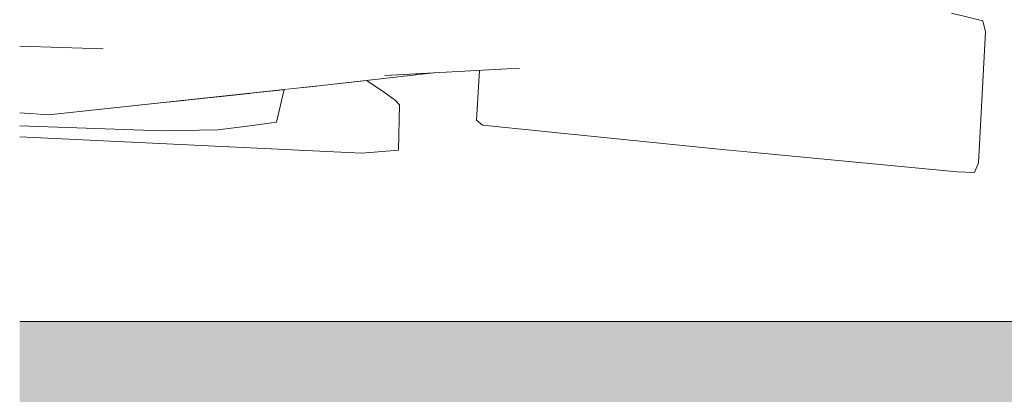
# Model space of a CAD drawing. Header units: millimetres. Extents: x 0 to 650, y -1 to 707.
# Tile 6 of 131: x 94.543 to 96.24, y 622.559 to 623.206. Entities that reach past the tile are written whole.
import ezdxf
from ezdxf.xclip import XClip

# ---------------------------------------------------------------- set-up
doc = ezdxf.new("R2010")
doc.units = ezdxf.units.MM
doc.header["$MEASUREMENT"] = 0
doc.header["$XCLIPFRAME"] = 0
doc.linetypes.add('Wipeout_Contour', pattern=[1000, 0, -1000])
for name, color, linetype in [('Interior - Mobiliário .ARQ', 7, 'Continuous'), ('Laje.ARQ', 7, 'Continuous'), ('Parede.ARQ', 7, 'Continuous')]:
    doc.layers.add(name, color=color, linetype=linetype)

# ---------------------------------------------------------------- blocks, each defined once
blk = doc.blocks.new('Desenho_3_3', base_point=(252.3092, 622.8349))
at = {"color": 254, "linetype": 'Wipeout_Contour', "lineweight": 0, "ltscale": 15758.531487}
blk.add_wipeout([(94.5429, 622.6849), (96.9215, 622.6849), (96.9215, 623.6317), (96.226, 623.5737), (96.2151, 623.3106), (96.1811, 623.3054), (96.1477, 623.2289), (96.1493, 623.2169), (96.2031, 623.2038), (96.2082, 623.1848), (96.1959, 622.9588), (96.1889, 622.9418), (96.1592, 622.943), (95.7425, 622.9825), (95.341, 623.0235), (95.3306, 623.0325), (95.3352, 623.1183), (95.2565, 623.1138), (95.1408, 623.1009), (95.1697, 623.0815), (95.1907, 623.0663), (95.1977, 623.0585), (95.1959, 622.9803), (95.1325, 622.9755), (94.5429, 623.0037)], dxfattribs=at).dxf.layer = 'Parede.ARQ'
at = {"color": 254, "linetype": 'Wipeout_Contour', "lineweight": 0, "ltscale": 1891.261704}
blk.add_wipeout([(95.4087, 623.2323), (95.146, 623.2124), (95.1481, 623.2023)], dxfattribs=at).dxf.layer = 'Interior - Mobiliário .ARQ'
at = {"color": 254, "linetype": 'Wipeout_Contour', "lineweight": 0, "ltscale": 1891.778182}
blk.add_wipeout([(95.8129, 623.1905), (95.4188, 623.2028), (95.42, 623.1274)], dxfattribs=at).dxf.layer = 'Interior - Mobiliário .ARQ'
at = {"color": 254, "linetype": 'Wipeout_Contour', "lineweight": 0, "ltscale": 1892.175055}
blk.add_wipeout([(96.2031, 623.2038), (96.0889, 623.2056), (96.0922, 623.1874)], dxfattribs=at).dxf.layer = 'Interior - Mobiliário .ARQ'
at = {"color": 254, "linetype": 'Wipeout_Contour', "lineweight": 0, "ltscale": 1890.528708}
blk.add_wipeout([(95.4134, 623.1145), (95.4103, 623.0317), (95.427, 623.0312)], dxfattribs=at).dxf.layer = 'Interior - Mobiliário .ARQ'
at = {"color": 254, "linetype": 'Wipeout_Contour', "lineweight": 0, "ltscale": 2521.661636}
blk.add_wipeout([(95.0508, 623.0909), (95.1756, 623.0732), (95.1348, 623.1002), (95.0792, 623.094)], dxfattribs=at).dxf.layer = 'Interior - Mobiliário .ARQ'
at = {"color": 254, "linetype": 'Wipeout_Contour', "lineweight": 0, "ltscale": 1891.242415}
blk.add_wipeout([(94.941, 623.079), (94.9327, 623.0282), (94.9761, 623.0828)], dxfattribs=at).dxf.layer = 'Interior - Mobiliário .ARQ'
at = {"color": 254, "linetype": 'Wipeout_Contour', "lineweight": 0, "ltscale": 3150.51981}
blk.add_wipeout([(94.5581, 623.0391), (94.7945, 623.0303), (94.7984, 623.0636), (94.5924, 623.0413), (94.5637, 623.0435)], dxfattribs=at).dxf.layer = 'Interior - Mobiliário .ARQ'
at = {"color": 254, "linetype": 'Wipeout_Contour', "lineweight": 0, "ltscale": 1891.431689}
blk.add_wipeout([(95.7425, 622.9825), (96.0776, 622.9557), (95.8247, 622.9818)], dxfattribs=at).dxf.layer = 'Interior - Mobiliário .ARQ'
at = {"color": 254, "linetype": 'Wipeout_Contour', "lineweight": 0, "ltscale": 2845.690956}
blk.add_wipeout([(499.7557, 622.6849), (94.5429, 622.6849), (94.5429, 616.6849), (499.7557, 616.6849)], dxfattribs=at).dxf.layer = 'Laje.ARQ'
at = {"layer": 'Laje.ARQ', "linetype": 'Continuous', "lineweight": 0}
h = blk.add_hatch(dxfattribs=at)
h.set_pattern_fill('Concreto_Celular_0003', color=83, style=0, pattern_type=2)
h.set_pattern_definition([(0, (252.309, 622.835), (0, 7.79423), [0.4875, -4.0125]), (0, (254.559, 626.732), (0, 7.79423), [0.4875, -4.0125]), (60, (252.309, 622.835), (-6.75, 3.89711), [0.4875, -4.0125]), (60, (256.809, 622.835), (-6.75, 3.89711), [0.4875, -4.0125]), (120, (252.797, 622.835), (6.75, 3.89711), [0.4875, -4.0125]), (120, (257.297, 622.835), (6.75, 3.89711), [0.4875, -4.0125]), (0, (252.3092, 623.5849), (0, 1.5), [0, -1.5, 0, -2.25]), (45, (253.0592, 623.5849), (-1.06066, 1.06066), [0, -1.125, 0, -1.875])])
h.paths.add_polyline_path([(499.7557, 622.6849), (94.5429, 622.6849), (94.5429, 616.6849), (499.7557, 616.6849)])
at = {"layer": 'Laje.ARQ', "color": 7, "linetype": 'Continuous', "lineweight": 0}
blk.add_line((499.7557, 622.6849), (94.5429, 622.6849), dxfattribs=at)
at = {"color": 254, "linetype": 'Wipeout_Contour', "lineweight": 0, "ltscale": 1891.412525}
blk.add_wipeout([(94.6865, 623.1553), (95.1481, 623.2023), (95.146, 623.2124)], dxfattribs=at).dxf.layer = 'Interior - Mobiliário .ARQ'
at = {"color": 254, "linetype": 'Wipeout_Contour', "lineweight": 0, "ltscale": 1891.279143}
blk.add_wipeout([(96.0922, 623.1874), (96.2082, 623.1848), (96.2031, 623.2038)], dxfattribs=at).dxf.layer = 'Interior - Mobiliário .ARQ'
at = {"color": 254, "linetype": 'Wipeout_Contour', "lineweight": 0, "ltscale": 1891.42884}
blk.add_wipeout([(95.427, 623.0312), (95.42, 623.1274), (95.4134, 623.1145)], dxfattribs=at).dxf.layer = 'Interior - Mobiliário .ARQ'
at = {"color": 254, "linetype": 'Wipeout_Contour', "lineweight": 0, "ltscale": 2520.91128}
blk.add_wipeout([(94.9327, 623.0282), (94.9855, 623.0287), (94.999, 623.0853), (94.9761, 623.0828)], dxfattribs=at).dxf.layer = 'Interior - Mobiliário .ARQ'
at = {"color": 254, "linetype": 'Wipeout_Contour', "lineweight": 0, "ltscale": 2521.918407}
blk.add_wipeout([(95.0454, 623.0903), (95.1671, 623), (95.1756, 623.0732), (95.0508, 623.0909)], dxfattribs=at).dxf.layer = 'Interior - Mobiliário .ARQ'
at = {"color": 254, "linetype": 'Wipeout_Contour', "lineweight": 0, "ltscale": 1891.143413}
blk.add_wipeout([(94.7984, 623.0636), (94.7945, 623.0303), (94.8273, 623.0667)], dxfattribs=at).dxf.layer = 'Interior - Mobiliário .ARQ'
at = {"color": 254, "linetype": 'Wipeout_Contour', "lineweight": 0, "ltscale": 1891.235052}
blk.add_wipeout([(96.0776, 622.9557), (96.1889, 622.9418), (96.1959, 622.9588)], dxfattribs=at).dxf.layer = 'Interior - Mobiliário .ARQ'
at = {"color": 254, "linetype": 'Wipeout_Contour', "lineweight": 0, "ltscale": 1892.069389}
blk.add_wipeout([(96.0889, 623.2056), (95.8095, 623.2075), (95.8129, 623.1905)], dxfattribs=at).dxf.layer = 'Interior - Mobiliário .ARQ'
at = {"color": 254, "linetype": 'Wipeout_Contour', "lineweight": 0, "ltscale": 1890.604778}
blk.add_wipeout([(94.5429, 623.1652), (94.6844, 623.1648), (94.5429, 623.168)], dxfattribs=at).dxf.layer = 'Interior - Mobiliário .ARQ'
at = {"color": 254, "linetype": 'Wipeout_Contour', "lineweight": 0, "ltscale": 1890.675054}
blk.add_wipeout([(95.4043, 623.1222), (95.3401, 623.1153), (95.4134, 623.1145)], dxfattribs=at).dxf.layer = 'Interior - Mobiliário .ARQ'
at = {"color": 254, "linetype": 'Wipeout_Contour', "lineweight": 0, "ltscale": 2520.70818}
blk.add_wipeout([(94.8273, 623.0667), (94.7945, 623.0303), (94.9327, 623.0282), (94.941, 623.079)], dxfattribs=at).dxf.layer = 'Interior - Mobiliário .ARQ'
at = {"color": 254, "linetype": 'Wipeout_Contour', "lineweight": 0, "ltscale": 1890.416045}
blk.add_wipeout([(95.1671, 623), (95.1959, 622.9803), (95.1977, 623.0585)], dxfattribs=at).dxf.layer = 'Interior - Mobiliário .ARQ'
at = {"color": 254, "linetype": 'Wipeout_Contour', "lineweight": 0, "ltscale": 1891.312977}
blk.add_wipeout([(95.3306, 623.0325), (95.341, 623.0235), (95.4103, 623.0317)], dxfattribs=at).dxf.layer = 'Interior - Mobiliário .ARQ'
at = {"color": 254, "linetype": 'Wipeout_Contour', "lineweight": 0, "ltscale": 1890.532508}
blk.add_wipeout([(95.1076, 622.9942), (94.5429, 623.0096), (95.1325, 622.9755)], dxfattribs=at).dxf.layer = 'Interior - Mobiliário .ARQ'
at = {"color": 254, "linetype": 'Wipeout_Contour', "lineweight": 0, "ltscale": 1890.765975}
blk.add_wipeout([(96.1959, 622.9588), (96.0809, 622.9722), (96.0776, 622.9557)], dxfattribs=at).dxf.layer = 'Interior - Mobiliário .ARQ'
at = {"color": 254, "linetype": 'Wipeout_Contour', "lineweight": 0, "ltscale": 1891.235331}
blk.add_wipeout([(95.8129, 623.1905), (96.0922, 623.1874), (96.0889, 623.2056)], dxfattribs=at).dxf.layer = 'Interior - Mobiliário .ARQ'
at = {"color": 254, "linetype": 'Wipeout_Contour', "lineweight": 0, "ltscale": 1891.307853}
blk.add_wipeout([(94.6844, 623.1648), (94.5429, 623.1652), (94.6865, 623.1553)], dxfattribs=at).dxf.layer = 'Interior - Mobiliário .ARQ'
at = {"color": 254, "linetype": 'Wipeout_Contour', "lineweight": 0, "ltscale": 1891.145394}
blk.add_wipeout([(95.1977, 623.0585), (95.1756, 623.0732), (95.1671, 623)], dxfattribs=at).dxf.layer = 'Interior - Mobiliário .ARQ'
at = {"color": 254, "linetype": 'Wipeout_Contour', "lineweight": 0, "ltscale": 1890.403642}
blk.add_wipeout([(95.4103, 623.0317), (95.341, 623.0235), (95.4212, 623.0227)], dxfattribs=at).dxf.layer = 'Interior - Mobiliário .ARQ'
at = {"color": 254, "linetype": 'Wipeout_Contour', "lineweight": 0, "ltscale": 3782.054659}
blk.add_wipeout([(94.5428, 623.0224), (94.5428, 623.0096), (95.1076, 622.9942), (94.9244, 623.0204), (94.8845, 623.0153), (94.7886, 623.0138)], dxfattribs=at).dxf.layer = 'Interior - Mobiliário .ARQ'
at = {"layer": 'Interior - Mobiliário .ARQ', "color": 7, "linetype": 'Continuous', "lineweight": 0}
blk.add_line((95.1907, 623.0663), (95.1977, 623.0585), dxfattribs=at)
at = {"color": 254, "linetype": 'Wipeout_Contour', "lineweight": 0, "ltscale": 1891.099712}
blk.add_wipeout([(94.6673, 623.3177), (94.6844, 623.1648), (95.146, 623.2124)], dxfattribs=at).dxf.layer = 'Interior - Mobiliário .ARQ'
at = {"color": 254, "linetype": 'Wipeout_Contour', "lineweight": 0, "ltscale": 1891.743786}
blk.add_wipeout([(95.8129, 623.1905), (95.8095, 623.2075), (95.4182, 623.2116)], dxfattribs=at).dxf.layer = 'Interior - Mobiliário .ARQ'
at = {"color": 254, "linetype": 'Wipeout_Contour', "lineweight": 0, "ltscale": 1890.963367}
blk.add_wipeout([(94.6974, 623.1498), (94.5429, 623.1542), (94.7001, 623.1417)], dxfattribs=at).dxf.layer = 'Interior - Mobiliário .ARQ'
at = {"color": 254, "linetype": 'Wipeout_Contour', "lineweight": 0, "ltscale": 3150.736213}
blk.add_wipeout([(94.9244, 623.0204), (95.1076, 622.9942), (94.999, 623.0852), (94.9855, 623.0287), (94.9397, 623.0224)], dxfattribs=at).dxf.layer = 'Interior - Mobiliário .ARQ'
at = {"color": 254, "linetype": 'Wipeout_Contour', "lineweight": 0, "ltscale": 1891.022502}
blk.add_wipeout([(94.5428, 623.0383), (94.5428, 623.0224), (94.5581, 623.0391)], dxfattribs=at).dxf.layer = 'Interior - Mobiliário .ARQ'
at = {"color": 254, "linetype": 'Wipeout_Contour', "lineweight": 0, "ltscale": 1890.723864}
blk.add_wipeout([(95.4212, 623.0227), (95.8247, 622.9818), (95.8296, 622.9971)], dxfattribs=at).dxf.layer = 'Interior - Mobiliário .ARQ'
at = {"color": 254, "linetype": 'Wipeout_Contour', "lineweight": 0, "ltscale": 1891.28316}
blk.add_wipeout([(95.8095, 623.2075), (96.0889, 623.2056), (96.0512, 623.2177)], dxfattribs=at).dxf.layer = 'Interior - Mobiliário .ARQ'
at = {"color": 254, "linetype": 'Wipeout_Contour', "lineweight": 0, "ltscale": 1891.043502}
blk.add_wipeout([(94.9327, 623.0282), (94.7945, 623.0303), (94.7886, 623.0138)], dxfattribs=at).dxf.layer = 'Interior - Mobiliário .ARQ'
at = {"color": 254, "linetype": 'Wipeout_Contour', "lineweight": 0, "ltscale": 1891.22993}
blk.add_wipeout([(95.8296, 622.9971), (95.427, 623.0312), (95.4212, 623.0227)], dxfattribs=at).dxf.layer = 'Interior - Mobiliário .ARQ'
at = {"color": 254, "linetype": 'Wipeout_Contour', "lineweight": 0, "ltscale": 1890.83137}
blk.add_wipeout([(95.1959, 622.9803), (95.1671, 623), (95.1076, 622.9942)], dxfattribs=at).dxf.layer = 'Interior - Mobiliário .ARQ'
at = {"color": 254, "linetype": 'Wipeout_Contour', "lineweight": 0, "ltscale": 1892.187421}
blk.add_wipeout([(96.1493, 623.2169), (96.0512, 623.2177), (96.0889, 623.2056)], dxfattribs=at).dxf.layer = 'Interior - Mobiliário .ARQ'
at = {"color": 254, "linetype": 'Wipeout_Contour', "lineweight": 0, "ltscale": 1890.180627}
blk.add_wipeout([(94.7886, 623.0138), (94.8845, 623.0153), (94.9327, 623.0282)], dxfattribs=at).dxf.layer = 'Interior - Mobiliário .ARQ'
at = {"color": 254, "linetype": 'Wipeout_Contour', "lineweight": 0, "ltscale": 1890.411076}
blk.add_wipeout([(95.1076, 622.9942), (95.1325, 622.9755), (95.1959, 622.9803)], dxfattribs=at).dxf.layer = 'Interior - Mobiliário .ARQ'
at = {"color": 254, "linetype": 'Wipeout_Contour', "lineweight": 0, "ltscale": 1890.928976}
blk.add_wipeout([(96.0809, 622.9722), (95.8296, 622.9971), (95.8247, 622.9818)], dxfattribs=at).dxf.layer = 'Interior - Mobiliário .ARQ'
at = {"layer": 'Interior - Mobiliário .ARQ', "color": 7, "linetype": 'Continuous', "lineweight": 0}
for q in [(95.1977, 623.0585), (95.1325, 622.9755)]:
    blk.add_line((95.1959, 622.9803), q, dxfattribs=at)
at = {"color": 254, "linetype": 'Wipeout_Contour', "lineweight": 0, "ltscale": 1891.384229}
blk.add_wipeout([(96.0889, 623.2056), (96.2031, 623.2038), (96.1493, 623.2169)], dxfattribs=at).dxf.layer = 'Interior - Mobiliário .ARQ'
at = {"color": 254, "linetype": 'Wipeout_Contour', "lineweight": 0, "ltscale": 1891.285033}
blk.add_wipeout([(95.0454, 623.0903), (94.9997, 623.0854), (95.1671, 623)], dxfattribs=at).dxf.layer = 'Interior - Mobiliário .ARQ'
at = {"color": 254, "linetype": 'Wipeout_Contour', "lineweight": 0, "ltscale": 1890.487551}
blk.add_wipeout([(94.7945, 623.0303), (94.5428, 623.0224), (94.7886, 623.0138)], dxfattribs=at).dxf.layer = 'Interior - Mobiliário .ARQ'
at = {"color": 254, "linetype": 'Wipeout_Contour', "lineweight": 0, "ltscale": 1891.106531}
blk.add_wipeout([(94.9855, 623.0287), (94.9327, 623.0282), (94.8845, 623.0153)], dxfattribs=at).dxf.layer = 'Interior - Mobiliário .ARQ'
at = {"color": 254, "linetype": 'Wipeout_Contour', "lineweight": 0, "ltscale": 1891.026324}
blk.add_wipeout([(95.8247, 622.9818), (96.0776, 622.9557), (96.0809, 622.9722)], dxfattribs=at).dxf.layer = 'Interior - Mobiliário .ARQ'
at = {"layer": 'Interior - Mobiliário .ARQ', "color": 7, "linetype": 'Continuous', "lineweight": 0}
for p, q in [((96.1493, 623.2169), (96.2031, 623.2038)), ((94.9855, 623.0287), (94.9397, 623.0224)), ((94.9397, 623.0224), (94.8845, 623.0153))]:
    blk.add_line(p, q, dxfattribs=at)
at = {"color": 254, "linetype": 'Wipeout_Contour', "lineweight": 0, "ltscale": 2521.12506}
blk.add_wipeout([(94.999, 623.0853), (95.1076, 622.9942), (95.1671, 623), (94.9997, 623.0854)], dxfattribs=at).dxf.layer = 'Interior - Mobiliário .ARQ'
at = {"color": 254, "linetype": 'Wipeout_Contour', "lineweight": 0, "ltscale": 1890.567751}
blk.add_wipeout([(94.5581, 623.0391), (94.5428, 623.0224), (94.7945, 623.0303)], dxfattribs=at).dxf.layer = 'Interior - Mobiliário .ARQ'
at = {"layer": 'Interior - Mobiliário .ARQ', "color": 7, "linetype": 'Continuous', "lineweight": 0}
for p, q in [((94.7886, 623.0138), (94.5428, 623.0224)), ((94.8845, 623.0153), (94.7886, 623.0138)), ((95.1325, 622.9755), (94.5429, 623.0037))]:
    blk.add_line(p, q, dxfattribs=at)
at = {"color": 254, "linetype": 'Wipeout_Contour', "lineweight": 0, "ltscale": 1890.6822}
blk.add_wipeout([(95.1408, 623.1009), (95.1756, 623.0732), (95.1697, 623.0815)], dxfattribs=at).dxf.layer = 'Interior - Mobiliário .ARQ'
at = {"color": 254, "linetype": 'Wipeout_Contour', "lineweight": 0, "ltscale": 1891.259189}
blk.add_wipeout([(95.1725, 623.1091), (95.4043, 623.1222), (95.42, 623.1274)], dxfattribs=at).dxf.layer = 'Interior - Mobiliário .ARQ'
at = {"color": 254, "linetype": 'Wipeout_Contour', "lineweight": 0, "ltscale": 1890.50897}
blk.add_wipeout([(95.1774, 623.1167), (94.7147, 623.0667), (94.7081, 623.0581)], dxfattribs=at).dxf.layer = 'Interior - Mobiliário .ARQ'
at = {"color": 254, "linetype": 'Wipeout_Contour', "lineweight": 0, "ltscale": 1890.519137}
blk.add_wipeout([(95.3401, 623.1153), (95.3306, 623.0325), (95.4103, 623.0317)], dxfattribs=at).dxf.layer = 'Interior - Mobiliário .ARQ'
at = {"color": 254, "linetype": 'Wipeout_Contour', "lineweight": 0, "ltscale": 1891.455279}
blk.add_wipeout([(95.3401, 623.1153), (95.4103, 623.0317), (95.4134, 623.1145)], dxfattribs=at).dxf.layer = 'Interior - Mobiliário .ARQ'
at = {"color": 254, "linetype": 'Wipeout_Contour', "lineweight": 0, "ltscale": 1890.767748}
blk.add_wipeout([(94.7147, 623.0667), (94.5429, 623.0705), (94.7081, 623.0581)], dxfattribs=at).dxf.layer = 'Interior - Mobiliário .ARQ'
at = {"color": 254, "linetype": 'Wipeout_Contour', "lineweight": 0, "ltscale": 1891.046834}
blk.add_wipeout([(95.1725, 623.1091), (94.5924, 623.0413), (95.0792, 623.094)], dxfattribs=at).dxf.layer = 'Interior - Mobiliário .ARQ'
at = {"color": 254, "linetype": 'Wipeout_Contour', "lineweight": 0, "ltscale": 1891.397388}
blk.add_wipeout([(95.4212, 623.0227), (95.341, 623.0235), (95.8247, 622.9818)], dxfattribs=at).dxf.layer = 'Interior - Mobiliário .ARQ'
at = {"color": 254, "linetype": 'Wipeout_Contour', "lineweight": 0, "ltscale": 1890.528113}
blk.add_wipeout([(94.7081, 623.0581), (94.5924, 623.0413), (95.1725, 623.1091)], dxfattribs=at).dxf.layer = 'Interior - Mobiliário .ARQ'
at = {"color": 254, "linetype": 'Wipeout_Contour', "lineweight": 0, "ltscale": 1890.355426}
blk.add_wipeout([(95.341, 623.0235), (95.7425, 622.9825), (95.8247, 622.9818)], dxfattribs=at).dxf.layer = 'Interior - Mobiliário .ARQ'
at = {"layer": 'Interior - Mobiliário .ARQ', "color": 7, "linetype": 'Continuous', "lineweight": 0}
blk.add_line((95.341, 623.0235), (95.3306, 623.0325), dxfattribs=at)
at = {"color": 254, "linetype": 'Wipeout_Contour', "lineweight": 0, "ltscale": 1891.935573}
blk.add_wipeout([(96.0922, 623.1874), (95.8129, 623.1905), (95.8296, 622.9971)], dxfattribs=at).dxf.layer = 'Interior - Mobiliário .ARQ'
at = {"color": 254, "linetype": 'Wipeout_Contour', "lineweight": 0, "ltscale": 2520.782661}
blk.add_wipeout([(94.7081, 623.0581), (94.5429, 623.0639), (94.5429, 623.045), (94.5924, 623.0413)], dxfattribs=at).dxf.layer = 'Interior - Mobiliário .ARQ'
at = {"layer": 'Interior - Mobiliário .ARQ', "color": 7, "linetype": 'Continuous', "lineweight": 0}
blk.add_line((94.5924, 623.0413), (94.5429, 623.045), dxfattribs=at)
at = {"color": 254, "linetype": 'Wipeout_Contour', "lineweight": 0, "ltscale": 1891.377073}
blk.add_wipeout([(95.8129, 623.1905), (95.42, 623.1274), (95.427, 623.0312)], dxfattribs=at).dxf.layer = 'Interior - Mobiliário .ARQ'
at = {"color": 254, "linetype": 'Wipeout_Contour', "lineweight": 0, "ltscale": 1890.765877}
blk.add_wipeout([(95.8296, 622.9971), (96.0809, 622.9722), (96.0922, 623.1874)], dxfattribs=at).dxf.layer = 'Interior - Mobiliário .ARQ'
at = {"color": 254, "linetype": 'Wipeout_Contour', "lineweight": 0, "ltscale": 2520.828507}
blk.add_wipeout([(94.7001, 623.1417), (94.5429, 623.1226), (94.5429, 623.0733), (94.7147, 623.0667)], dxfattribs=at).dxf.layer = 'Interior - Mobiliário .ARQ'
at = {"color": 254, "linetype": 'Wipeout_Contour', "lineweight": 0, "ltscale": 1890.745006}
blk.add_wipeout([(95.427, 623.0312), (95.8296, 622.9971), (95.8129, 623.1905)], dxfattribs=at).dxf.layer = 'Interior - Mobiliário .ARQ'
at = {"color": 254, "linetype": 'Wipeout_Contour', "lineweight": 0, "ltscale": 1892.003153}
blk.add_wipeout([(96.2082, 623.1848), (96.0922, 623.1874), (96.0809, 622.9722)], dxfattribs=at).dxf.layer = 'Interior - Mobiliário .ARQ'
at = {"color": 254, "linetype": 'Wipeout_Contour', "lineweight": 0, "ltscale": 1891.129099}
blk.add_wipeout([(94.7001, 623.1417), (94.5429, 623.1489), (94.5429, 623.1226)], dxfattribs=at).dxf.layer = 'Interior - Mobiliário .ARQ'
at = {"color": 254, "linetype": 'Wipeout_Contour', "lineweight": 0, "ltscale": 1891.266629}
blk.add_wipeout([(94.6974, 623.1498), (95.1602, 623.1867), (95.1481, 623.2023)], dxfattribs=at).dxf.layer = 'Interior - Mobiliário .ARQ'
at = {"color": 254, "linetype": 'Wipeout_Contour', "lineweight": 0, "ltscale": 1890.751252}
blk.add_wipeout([(96.0809, 622.9722), (96.1959, 622.9588), (96.2082, 623.1848)], dxfattribs=at).dxf.layer = 'Interior - Mobiliário .ARQ'
at = {"layer": 'Interior - Mobiliário .ARQ', "color": 7, "linetype": 'Continuous', "lineweight": 0}
blk.add_line((96.2082, 623.1848), (96.2031, 623.2038), dxfattribs=at)
at = {"color": 254, "linetype": 'Wipeout_Contour', "lineweight": 0, "ltscale": 1890.71707}
blk.add_wipeout([(95.1481, 623.2023), (94.6865, 623.1553), (94.6974, 623.1498)], dxfattribs=at).dxf.layer = 'Interior - Mobiliário .ARQ'
at = {"color": 254, "linetype": 'Wipeout_Contour', "lineweight": 0, "ltscale": 1891.491987}
blk.add_wipeout([(95.4188, 623.2028), (95.163, 623.1783), (95.1774, 623.1167)], dxfattribs=at).dxf.layer = 'Interior - Mobiliário .ARQ'
at = {"color": 254, "linetype": 'Wipeout_Contour', "lineweight": 0, "ltscale": 1890.525679}
blk.add_wipeout([(96.1889, 622.9418), (96.0776, 622.9557), (96.1592, 622.943)], dxfattribs=at).dxf.layer = 'Interior - Mobiliário .ARQ'
at = {"layer": 'Interior - Mobiliário .ARQ', "color": 7, "linetype": 'Continuous', "lineweight": 0}
for p, q in [((96.1959, 622.9588), (96.2082, 623.1848)), ((96.1889, 622.9418), (96.1959, 622.9588))]:
    blk.add_line(p, q, dxfattribs=at)
at = {"color": 254, "linetype": 'Wipeout_Contour', "lineweight": 0, "ltscale": 2521.242445}
blk.add_wipeout([(94.6673, 623.3177), (94.5429, 623.2741), (94.5429, 623.168), (94.6844, 623.1648)], dxfattribs=at).dxf.layer = 'Interior - Mobiliário .ARQ'
at = {"color": 254, "linetype": 'Wipeout_Contour', "lineweight": 0, "ltscale": 1890.753642}
blk.add_wipeout([(95.1774, 623.1167), (95.42, 623.1274), (95.4188, 623.2028)], dxfattribs=at).dxf.layer = 'Interior - Mobiliário .ARQ'
at = {"color": 254, "linetype": 'Wipeout_Contour', "lineweight": 0, "ltscale": 1891.164818}
blk.add_wipeout([(95.163, 623.1783), (94.7001, 623.1417), (94.7147, 623.0667)], dxfattribs=at).dxf.layer = 'Interior - Mobiliário .ARQ'
at = {"color": 254, "linetype": 'Wipeout_Contour', "lineweight": 0, "ltscale": 1890.716558}
blk.add_wipeout([(96.0776, 622.9557), (95.7425, 622.9825), (96.1592, 622.943)], dxfattribs=at).dxf.layer = 'Interior - Mobiliário .ARQ'
at = {"layer": 'Interior - Mobiliário .ARQ', "color": 7, "linetype": 'Continuous', "lineweight": 0}
for p, q in [((95.3306, 623.0325), (95.3354, 623.1181)), ((95.3354, 623.1181), (95.3352, 623.1183)), ((95.7425, 622.9825), (95.341, 623.0235)), ((96.1592, 622.943), (95.7425, 622.9825)), ((96.1889, 622.9418), (96.1592, 622.943))]:
    blk.add_line(p, q, dxfattribs=at)
at = {"color": 254, "linetype": 'Wipeout_Contour', "lineweight": 0, "ltscale": 1890.849567}
blk.add_wipeout([(94.7147, 623.0667), (95.1774, 623.1167), (95.163, 623.1783)], dxfattribs=at).dxf.layer = 'Interior - Mobiliário .ARQ'
at = {"color": 254, "linetype": 'Wipeout_Contour', "lineweight": 0, "ltscale": 1890.873533}
blk.add_wipeout([(94.6865, 623.1553), (94.5429, 623.16), (94.6974, 623.1498)], dxfattribs=at).dxf.layer = 'Interior - Mobiliário .ARQ'
at = {"layer": 'Interior - Mobiliário .ARQ', "color": 7, "linetype": 'Continuous', "lineweight": 0}
for p, q in [((94.6865, 623.1553), (94.5429, 623.16)), ((94.999, 623.0853), (94.9855, 623.0287)), ((95.1697, 623.0815), (95.1907, 623.0663))]:
    blk.add_line(p, q, dxfattribs=at)
at = {"color": 254, "linetype": 'Wipeout_Contour', "lineweight": 0, "ltscale": 1891.326078}
blk.add_wipeout([(95.41, 623.2225), (95.1481, 623.2023), (95.1602, 623.1867)], dxfattribs=at).dxf.layer = 'Interior - Mobiliário .ARQ'
at = {"color": 254, "linetype": 'Wipeout_Contour', "lineweight": 0, "ltscale": 1891.248753}
blk.add_wipeout([(95.0792, 623.094), (95.2565, 623.1138), (95.1725, 623.1091)], dxfattribs=at).dxf.layer = 'Interior - Mobiliário .ARQ'
at = {"layer": 'Interior - Mobiliário .ARQ', "color": 7, "linetype": 'Continuous', "lineweight": 0}
for p, q in [((95.2565, 623.1138), (95.0792, 623.094)), ((95.4043, 623.1222), (95.1725, 623.1091)), ((95.1408, 623.1009), (95.1697, 623.0815)), ((95.0792, 623.094), (94.5924, 623.0413))]:
    blk.add_line(p, q, dxfattribs=at)
at = {"color": 254, "linetype": 'Wipeout_Contour', "lineweight": 0, "ltscale": 1891.493161}
blk.add_wipeout([(95.1602, 623.1867), (95.4182, 623.2116), (95.41, 623.2225)], dxfattribs=at).dxf.layer = 'Interior - Mobiliário .ARQ'

msp = doc.modelspace()

# ---------------------------------------------------------------- block references
at = {"color": 7, "linetype": 'Continuous', "lineweight": 0}
ref = msp.add_blockref('Desenho_3_3', (252.3092, 622.8349), dxfattribs=at)
XClip(ref).set_block_clipping_path([(94.5429147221, 610.0813537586), (504.066260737, 688.4753035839)])

doc.saveas('drawing.dxf')
